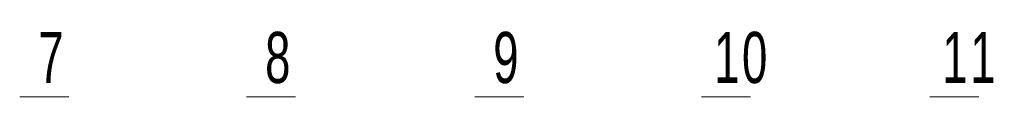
# Model space of a CAD drawing. Header units: millimetres. Extents: x -14862 to 14862, y -10512 to 10512.
# Tile 127 of 199: x -9658 to -7973, y 8798 to 8911. Entities that reach past the tile are written whole.
import ezdxf

# ---------------------------------------------------------------- set-up
doc = ezdxf.new("R2010")
doc.units = ezdxf.units.MM
doc.header["$LTSCALE"] = 4
doc.layers.add('注释', color=3, linetype='Continuous', lineweight=18)
doc.styles.add('SLDTEXTSTYLE1', font='txt', dxfattribs={"width": 0.667})

# ---------------------------------------------------------------- blocks, each defined once
blk = doc.blocks.new('SW_NOTE_0_20_2')
at = {"layer": '注释', "color": 0}
for p, q in [((-83.8, 0), (0, 0)), ((0, 0), (-83.8, 0)), ((-83.8, 0), (0, 0)), ((0, 0), (-83.8, 0)), ((-83.8, 0), (0, 0)), ((0, 0), (-83.8, 0))]:
    blk.add_line(p, q, dxfattribs=at)
at = {"layer": '注释', "color": 0, "insert": (-28.3, 111.4), "char_height": 87.5, "width": 70.291, "attachment_point": 2, "style": 'SLDTEXTSTYLE1'}
blk.add_mtext('\\T1.1;7', dxfattribs=at)
blk = doc.blocks.new('SW_NOTE_0_21_2')
at = {"layer": '注释', "color": 0}
for p, q in [((-83.8, 0), (0, 0)), ((0, 0), (-83.8, 0)), ((-83.8, 0), (0, 0)), ((0, 0), (-83.8, 0)), ((-83.8, 0), (0, 0)), ((0, 0), (-83.8, 0))]:
    blk.add_line(p, q, dxfattribs=at)
at = {"layer": '注释', "color": 0, "insert": (-28.3, 111.4), "char_height": 87.5, "width": 63.019, "attachment_point": 2, "style": 'SLDTEXTSTYLE1'}
blk.add_mtext('\\T1.1;8', dxfattribs=at)
blk = doc.blocks.new('SW_NOTE_0_22_2')
at = {"layer": '注释', "color": 0}
for p, q in [((-83.8, 0), (0, 0)), ((0, 0), (-83.8, 0)), ((-83.8, 0), (0, 0)), ((0, 0), (-83.8, 0)), ((-83.8, 0), (0, 0)), ((0, 0), (-83.8, 0))]:
    blk.add_line(p, q, dxfattribs=at)
at = {"layer": '注释', "color": 0, "insert": (-28.3, 111.4), "char_height": 87.5, "width": 60.838, "attachment_point": 2, "style": 'SLDTEXTSTYLE1'}
blk.add_mtext('\\T1.1;9', dxfattribs=at)
blk = doc.blocks.new('SW_NOTE_0_23_2')
at = {"layer": '注释', "color": 0}
for p, q in [((-83.8, 0), (0, 0)), ((0, 0), (-83.8, 0)), ((-83.8, 0), (0, 0)), ((0, 0), (-83.8, 0)), ((-83.8, 0), (0, 0)), ((0, 0), (-83.8, 0))]:
    blk.add_line(p, q, dxfattribs=at)
at = {"layer": '注释', "color": 0, "insert": (-14.7, 111.4), "char_height": 87.5, "width": 143.729, "attachment_point": 2, "style": 'SLDTEXTSTYLE1'}
blk.add_mtext('\\T1.1;10', dxfattribs=at)
blk = doc.blocks.new('SW_NOTE_0_24_2')
at = {"layer": '注释', "color": 0}
for p, q in [((-83.8, 0), (0, 0)), ((0, 0), (-83.8, 0)), ((-83.8, 0), (0, 0)), ((0, 0), (-83.8, 0)), ((-83.8, 0), (0, 0)), ((0, 0), (-83.8, 0))]:
    blk.add_line(p, q, dxfattribs=at)
at = {"layer": '注释', "color": 0, "insert": (-14.7, 111.4), "char_height": 87.5, "width": 134.265, "attachment_point": 2, "style": 'SLDTEXTSTYLE1'}
blk.add_mtext('\\T1.1;11', dxfattribs=at)

msp = doc.modelspace()

# ---------------------------------------------------------------- block references
at = {"layer": '注释'}
for name, p in [('SW_NOTE_0_20_2', (-9574.106, 8797.707)), ('SW_NOTE_0_21_2', (-9185.756, 8797.707)), ('SW_NOTE_0_22_2', (-8795.2, 8797.707)), ('SW_NOTE_0_23_2', (-8406.851, 8797.707)), ('SW_NOTE_0_24_2', (-8016.295, 8797.707))]:
    msp.add_blockref(name, p, dxfattribs=at)

doc.saveas('drawing.dxf')
